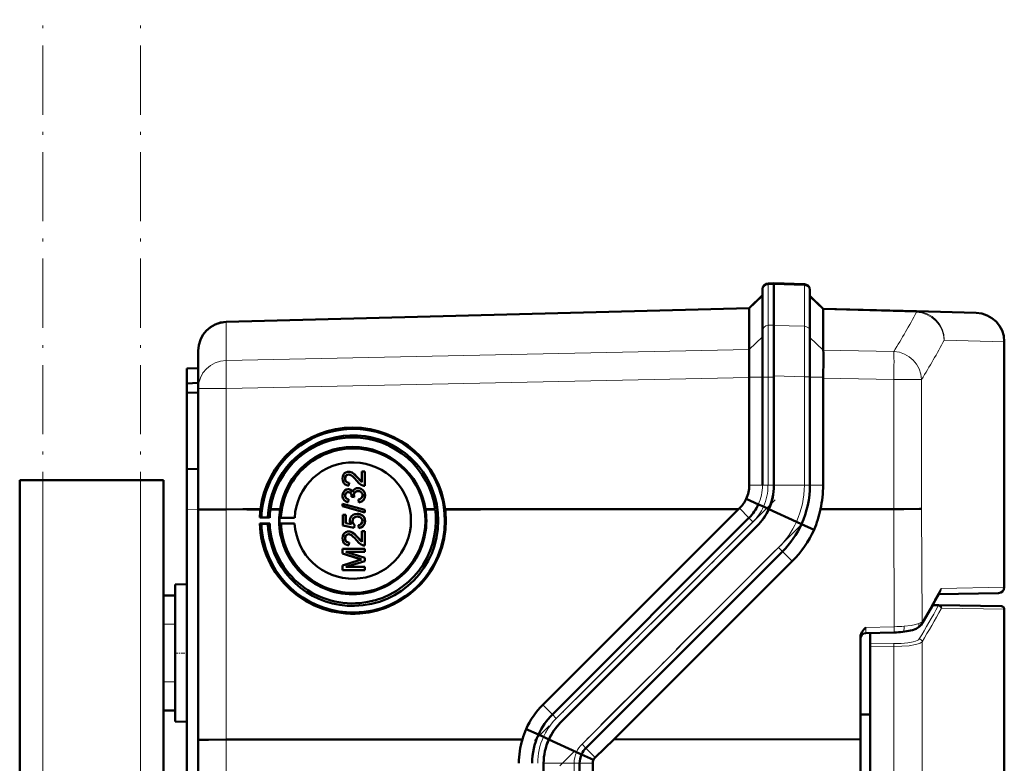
# Model space of a CAD drawing. Extents: x -1358 to 1757, y -1535 to 612.
# Tile 63 of 84: x 437 to 608, y 482 to 612. Entities that reach past the tile are written whole.
import ezdxf

# ---------------------------------------------------------------- set-up
doc = ezdxf.new("R2010")
doc.units = 0
doc.linetypes.add('DASHDOT', pattern=[18.5, 12, -3, 0.5, -3])

msp = doc.modelspace()

# ---------------------------------------------------------------- linework, layer by layer
at = {"color": 7, "linetype": 'DASHDOT', "lineweight": 18}
for p, q in [((440.79, -348.42), (440.79, 611.58)), ((457.79, -348.42), (457.79, 611.58)), ((567.98, 528.18), (526.19, 486.39)), ((572.39, 523.76), (530.6, 481.97))]:
    msp.add_line(p, q, dxfattribs=at)
at = {"color": 7, "lineweight": 50}
for p, q in [((565.79, 564.79), (565.79, 564.58)), ((565.79, 564.58), (565.79, 557.52)), ((567.79, 565.83), (566.76, 565.79)), ((567.79, 565.83), (567.79, 565.59)), ((573.07, 565.64), (567.79, 565.83)), ((567.79, 565.83), (567.79, 565.59)), ((567.79, 565.59), (567.79, 558.49)), ((567.79, 565.59), (567.79, 558.53)), ((574.04, 564.64), (574.04, 564.44)), ((574.04, 564.44), (574.04, 557.37)), ((563.49, 561.46), (565.79, 563.76)), ((576.33, 561.35), (574.04, 563.64)), ((472.66, 559.09), (563.49, 561.46)), ((563.49, 561.34), (563.49, 554.3)), ((576.33, 561.35), (592.53, 560.93)), ((576.33, 561.23), (576.33, 554.21)), ((576.33, 561.23), (576.33, 561.23)), ((592.53, 560.93), (602.92, 560.66)), ((565.79, 557.52), (565.79, 549.52)), ((567.79, 558.53), (567.79, 549.52)), ((567.79, 549.72), (567.79, 558.49)), ((574.04, 549.58), (574.04, 557.37)), ((467.79, 547.54), (467.79, 554.09)), ((563.49, 554.28), (563.48, 553.98)), ((563.49, 554.28), (563.49, 554.3)), ((607.79, 513), (607.79, 555.66)), ((465.79, 551.01), (467.79, 551.08)), ((465.79, 551.01), (465.79, 548.41)), ((563.47, 551.12), (563.49, 549.52)), ((563.49, 549.43), (563.49, 549.52)), ((563.49, 549.43), (563.49, 530.72)), ((565.79, 549.52), (565.79, 530.72)), ((567.79, 549.72), (567.79, 530.72)), ((567.79, 549.52), (567.79, 530.72)), ((574.04, 549.58), (574.04, 530.72)), ((576.33, 549.34), (576.33, 549.52)), ((576.33, 549.34), (576.33, 530.72)), ((465.79, 548.41), (467.79, 548.51)), ((465.79, 548.41), (465.79, 546.81)), ((467.79, 526.48), (467.79, 547.54)), ((465.79, 546.81), (465.79, 533.51)), ((465.79, 546.81), (467.79, 546.78)), ((465.79, 533.51), (467.79, 533.58)), ((465.79, 526.51), (465.79, 533.51)), ((493.3, 531.89), (493.31, 531.88)), ((493.93, 532.59), (493.94, 532.59)), ((494.31, 533.02), (494.32, 533.02)), ((495.5, 532.01), (495.51, 532.01)), ((495.51, 532.01), (496.22, 531.25)), ((496.22, 531.25), (496.22, 533.13)), ((496.22, 533.13), (496.71, 533.13)), ((496.71, 533.13), (496.71, 530.61)), ((496.71, 533.13), (496.72, 533.13)), ((496.72, 533.13), (496.72, 530.61)), ((436.79, -87.12), (436.79, 531.58)), ((440.79, 531.58), (436.79, 531.58)), ((457.79, 531.58), (440.79, 531.58)), ((461.79, 531.58), (457.79, 531.58)), ((461.79, 511.58), (461.79, 531.58)), ((493.6, 530.73), (493.61, 530.73)), ((494, 531.16), (493.95, 530.66)), ((494, 531.15), (493.95, 530.66)), ((493.95, 530.66), (493.95, 530.66)), ((494, 531.16), (494, 531.15)), ((495.94, 530.16), (495.95, 530.16)), ((496.37, 530.67), (496.38, 530.66)), ((496.71, 530.61), (496.72, 530.61)), ((493.3, 528.94), (493.31, 528.94)), ((493.85, 529.53), (493.86, 529.52)), ((494.09, 529.98), (494.1, 529.98)), ((494.44, 528.73), (494.44, 528.81)), ((494.88, 528.68), (494.44, 528.73)), ((494.44, 528.73), (494.45, 528.73)), ((494.89, 528.68), (494.45, 528.73)), ((494.83, 529), (494.84, 529)), ((494.88, 528.68), (494.89, 528.68)), ((495.55, 529.73), (495.56, 529.72)), ((496.76, 528.95), (496.77, 528.95)), ((492.86, 527.52), (496.71, 526.43)), ((492.86, 527.11), (492.86, 527.52)), ((496.71, 526.02), (492.86, 527.11)), ((492.86, 527.11), (492.87, 527.1)), ((496.72, 526.02), (492.87, 527.1)), ((493.62, 527.85), (493.63, 527.85)), ((493.9, 528.29), (493.85, 527.8)), ((493.9, 528.29), (493.85, 527.8)), ((493.85, 527.8), (493.85, 527.8)), ((493.9, 528.29), (493.9, 528.29)), ((495.67, 527.75), (495.62, 528.24)), ((495.67, 527.75), (495.68, 527.75)), ((561.64, 526.57), (561.79, 526.72)), ((565.08, 527.41), (562.98, 528.36)), ((565.96, 527.01), (565.08, 527.41)), ((566.9, 526.58), (565.96, 527.01)), ((465.79, 526.51), (465.79, 437.51)), ((467.79, 486.49), (467.79, 526.48)), ((472.66, 526.54), (475.57, 526.55)), ((475.57, 526.56), (475.57, 526.55)), ((478.61, 526.56), (475.57, 526.56)), ((476.23, 526.55), (478.61, 526.55)), ((476.23, 526.54), (478.61, 526.54)), ((478.76, 525.12), (478.49, 525.1)), ((478.49, 525.1), (480.2, 525.1)), ((479.88, 525.11), (478.76, 525.12)), ((480.2, 525.1), (479.88, 525.11)), ((480.32, 526.55), (482.02, 526.55)), ((480.32, 526.54), (482.02, 526.54)), ((480.33, 526.56), (482.02, 526.56)), ((482.18, 525.11), (481.93, 525.09)), ((481.93, 525.09), (484.54, 525.09)), ((484.54, 525.09), (482.18, 525.11)), ((492.91, 525.58), (493.4, 525.58)), ((492.91, 523.75), (492.91, 525.58)), ((493.4, 525.58), (493.4, 524.15)), ((493.4, 525.58), (493.41, 525.57)), ((493.41, 525.57), (493.41, 524.15)), ((495.42, 525.28), (495.43, 525.28)), ((495.89, 525.7), (495.89, 525.69)), ((496.29, 525.48), (496.3, 525.48)), ((496.71, 526.43), (496.71, 526.02)), ((496.71, 526.43), (496.72, 526.43)), ((496.71, 526.02), (496.72, 526.02)), ((496.72, 526.43), (496.72, 526.02)), ((507.26, 526.56), (508.95, 526.56)), ((508.95, 526.56), (507.26, 526.56)), ((507.26, 526.54), (508.95, 526.54)), ((508.95, 526.56), (508.95, 526.56)), ((510.67, 526.56), (516.84, 526.56)), ((510.67, 526.56), (525.08, 526.56)), ((510.67, 526.54), (516.84, 526.54)), ((516.84, 526.54), (516.84, 526.56)), ((525.08, 526.56), (561.64, 526.57)), ((527.65, 492.58), (561.64, 526.57)), ((563.45, 525.06), (529.31, 490.92)), ((571.69, 524.39), (566.88, 526.58)), ((575.86, 526.58), (588.6, 526.58)), ((478.49, 524.08), (478.76, 524.02)), ((480.21, 524.08), (478.49, 524.08)), ((478.76, 524.02), (479.88, 524.04)), ((479.88, 524.04), (480.21, 524.08)), ((481.93, 524.09), (482.17, 524.03)), ((484.54, 524.09), (481.93, 524.09)), ((482.17, 524.03), (484.54, 524.09)), ((494.88, 523.35), (492.91, 523.75)), ((492.91, 523.75), (492.92, 523.75)), ((494.89, 523.35), (492.92, 523.75)), ((493.4, 524.15), (494.4, 523.96)), ((494.59, 524.51), (494.6, 524.5)), ((494.93, 523.85), (494.88, 523.35)), ((494.88, 523.35), (494.89, 523.35)), ((494.94, 523.85), (494.89, 523.35)), ((494.93, 523.85), (494.94, 523.85)), ((495.67, 523.3), (495.62, 523.8)), ((495.67, 523.3), (495.68, 523.3)), ((496.76, 524.5), (496.77, 524.5)), ((564.86, 523.65), (530.72, 489.51)), ((564.86, 523.65), (530.72, 489.51)), ((572.57, 523.99), (571.69, 524.39)), ((574.75, 523), (572.57, 523.99)), ((493.93, 522.22), (493.94, 522.22)), ((494.31, 522.65), (494.32, 522.65)), ((495.5, 521.64), (495.51, 521.64)), ((495.51, 521.64), (496.22, 520.88)), ((496.22, 520.88), (496.22, 522.76)), ((496.22, 522.76), (496.71, 522.76)), ((496.71, 522.76), (496.71, 520.24)), ((496.71, 522.76), (496.72, 522.76)), ((496.72, 522.76), (496.72, 520.24)), ((493.3, 521.52), (493.31, 521.51)), ((493.6, 520.36), (493.61, 520.36)), ((494, 520.79), (493.95, 520.29)), ((494, 520.78), (493.95, 520.29)), ((493.95, 520.29), (493.95, 520.29)), ((494, 520.79), (494, 520.78)), ((496.37, 520.29), (496.38, 520.29)), ((496.71, 520.24), (496.72, 520.24)), ((492.86, 519.7), (496.71, 519.7)), ((492.86, 518.89), (492.86, 519.7)), ((495.52, 518.04), (492.86, 518.89)), ((492.86, 518.89), (492.87, 518.89)), ((495.52, 518.03), (492.87, 518.89)), ((493.45, 519.16), (496.71, 518.13)), ((496.71, 519.16), (493.45, 519.16)), ((496.72, 519.15), (493.46, 519.15)), ((496.71, 519.7), (496.71, 519.16)), ((496.71, 519.7), (496.72, 519.7)), ((496.71, 519.16), (496.72, 519.15)), ((496.72, 519.7), (496.72, 519.15)), ((569.28, 519.23), (535.14, 485.09)), ((492.86, 516.81), (495.56, 517.67)), ((492.86, 515.99), (492.86, 516.81)), ((496.71, 517.56), (493.45, 516.54)), ((493.45, 516.54), (496.71, 516.54)), ((496.72, 517.56), (493.46, 516.54)), ((495.52, 518.04), (495.52, 518.03)), ((496.71, 518.13), (496.71, 517.56)), ((496.71, 518.13), (496.72, 518.13)), ((496.71, 517.56), (496.72, 517.56)), ((496.71, 516.54), (496.71, 516)), ((496.71, 516.54), (496.72, 516.54)), ((496.72, 518.13), (496.72, 517.56)), ((496.72, 516.54), (496.72, 515.99)), ((570.96, 517.54), (540, 486.58)), ((496.71, 516), (492.86, 515.99)), ((492.86, 515.99), (492.87, 515.99)), ((496.72, 515.99), (492.87, 515.99)), ((496.71, 516), (496.72, 515.99)), ((463.79, 513.47), (465.79, 513.52)), ((463.79, 513.47), (465.79, 513.52)), ((463.79, 489.68), (463.79, 513.47)), ((461.79, 511.58), (463.79, 511.58)), ((461.79, 506.58), (461.79, 511.58)), ((463.79, 506.58), (463.79, 511.58)), ((606.8, 512), (596.38, 511.81)), ((595.34, 509.92), (596.44, 509.9)), ((596.44, 509.9), (607.3, 509.71)), ((607.79, 509.21), (607.79, 438.09)), ((461.79, 506.58), (461.79, 496.58)), ((463.79, 506.58), (463.79, 496.58)), ((583.76, 505.05), (588.68, 505.17)), ((584.5, 505.07), (584.5, 503.28)), ((582.79, 486.6), (582.79, 504.31)), ((584.5, 502.79), (584.5, 503.28)), ((584.5, 502.79), (584.5, 370.38)), ((461.79, 491.58), (461.79, 496.58)), ((463.79, 491.58), (463.79, 496.58)), ((461.79, 381.58), (461.79, 491.58)), ((461.79, 491.58), (463.79, 491.58)), ((582.79, 490.9), (584.5, 490.91)), ((463.79, 489.68), (465.79, 489.63)), ((526.87, 487.41), (524.73, 488.38)), ((527.76, 487.01), (526.88, 487.41)), ((467.79, 386.66), (467.79, 486.49)), ((524.1, 486.58), (472.66, 486.56)), ((528.7, 486.58), (527.76, 487.01)), ((533.48, 484.39), (528.67, 486.58)), ((540, 486.58), (536.76, 483.46)), ((582.79, 486.6), (540, 486.58)), ((582.79, 386.56), (582.79, 486.6)), ((534.37, 483.99), (533.48, 484.39)), ((536.46, 483.04), (534.37, 483.99)), ((527.79, 390.72), (527.79, 482.44)), ((534.04, 390.72), (534.04, 482.44)), ((536.33, 482.44), (536.33, 390.72))]:
    msp.add_line(p, q, dxfattribs=at)
at = {"color": 7, "lineweight": 18}
for p, q in [((566.76, 565.79), (566.76, 565.55)), ((566.76, 565.55), (567.79, 565.59)), ((566.76, 565.55), (566.76, 558.5)), ((573.07, 565.41), (567.79, 565.59)), ((573.07, 565.64), (573.07, 565.41)), ((573.07, 565.41), (573.07, 558.34)), ((563.49, 561.34), (565.79, 563.58)), ((576.33, 561.23), (574.04, 563.46)), ((563.49, 561.34), (472.66, 558.96)), ((592.53, 560.8), (576.33, 561.23)), ((472.66, 559.09), (472.66, 558.96)), ((472.66, 552.41), (472.66, 558.96)), ((567.79, 558.53), (566.76, 558.5)), ((566.76, 558.5), (566.76, 549.52)), ((567.79, 558.49), (573.07, 558.34)), ((563.49, 554.28), (565.79, 556.52)), ((576.33, 554.17), (574.04, 556.4)), ((607.79, 555.66), (597.36, 555.93)), ((472.66, 552.41), (563.49, 554.3)), ((576.33, 554.21), (588.61, 553.96)), ((563.49, 549.43), (472.66, 547.54)), ((563.49, 549.52), (565.79, 549.52)), ((565.79, 549.52), (566.76, 549.52)), ((566.76, 549.52), (566.76, 530.72)), ((566.76, 549.52), (567.79, 549.52)), ((573.07, 549.58), (567.79, 549.72)), ((573.07, 549.58), (573.07, 530.72)), ((573.07, 549.58), (574.04, 549.58)), ((576.33, 549.52), (574.04, 549.52)), ((588.61, 549.09), (576.33, 549.34)), ((588.61, 526.58), (588.61, 549.09)), ((593.43, 549.09), (588.61, 549.09)), ((593.43, 549.09), (593.43, 526.65)), ((472.66, 547.54), (467.79, 547.54)), ((472.66, 526.54), (472.66, 547.54)), ((440.79, -87.12), (440.79, 531.58)), ((457.79, -87.12), (457.79, 531.58)), ((565.79, 530.72), (563.49, 530.72)), ((565.79, 530.72), (566.76, 530.72)), ((566.76, 530.72), (567.79, 530.72)), ((573.07, 530.72), (567.79, 530.72)), ((573.07, 530.72), (574.04, 530.72)), ((576.33, 530.72), (574.04, 530.72)), ((563.45, 525.06), (561.79, 526.72)), ((565.08, 527.41), (565.08, 527.41)), ((467.79, 526.58), (465.79, 526.51)), ((472.66, 486.56), (472.66, 526.54)), ((563.45, 525.06), (564.13, 524.38)), ((588.68, 506.15), (588.6, 526.58)), ((593.43, 526.65), (593.5, 507.03)), ((564.13, 524.38), (529.99, 490.24)), ((572.57, 523.99), (572.57, 523.99)), ((568.6, 519.91), (534.45, 485.77)), ((568.6, 519.91), (569.28, 519.23)), ((570.96, 517.54), (569.28, 519.23)), ((596.85, 512.81), (607.79, 513)), ((596.32, 509.77), (595.27, 509.79)), ((607.79, 509.21), (596.93, 509.4)), ((461.79, 506.58), (463.79, 506.58)), ((583.76, 506.03), (588.68, 506.15)), ((584.5, 503.28), (588.63, 503.22)), ((588.63, 502.73), (584.5, 502.79)), ((593.5, 503.55), (593.5, 369.62)), ((588.63, 370.44), (588.63, 502.73)), ((461.79, 496.58), (463.79, 496.58)), ((529.31, 490.92), (527.65, 492.58)), ((529.31, 490.92), (529.99, 490.24)), ((526.88, 487.41), (526.87, 487.41)), ((472.66, 386.6), (472.66, 486.56)), ((534.45, 485.77), (535.14, 485.09)), ((534.37, 483.99), (534.37, 483.99)), ((536.76, 483.46), (535.14, 485.09)), ((533.07, 482.44), (527.79, 482.44)), ((533.07, 390.72), (533.07, 482.44)), ((533.07, 482.44), (534.04, 482.44)), ((536.33, 482.44), (534.04, 482.44))]:
    msp.add_line(p, q, dxfattribs=at)
at = {"color": 7, "linetype": 'DASHDOT', "lineweight": 18, "ltscale": 0.060001}
for p, q in [((461.59, 506.58), (463.99, 506.58)), ((463.59, 501.58), (465.99, 501.58)), ((461.59, 496.58), (463.99, 496.58))]:
    msp.add_line(p, q, dxfattribs=at)
at = {"color": 7, "lineweight": 18}
for points in [[(573.07, 558.34), (573.08, 555.22), (573.07, 549.58)], [(590.4, 506.24), (591.62, 506.39), (592.39, 506.54), (592.96, 506.71)], [(592.96, 506.71), (593.3, 506.87), (593.5, 507.03)], [(583.76, 506.03), (583.75, 505.15), (583.76, 505.07), (583.76, 505.06), (583.76, 505.06), (583.76, 505.05)], [(588.63, 503.22), (589.86, 503.24), (591.02, 503.35), (591.99, 503.53), (592.37, 503.64), (592.66, 503.76), (592.88, 503.9), (593.01, 504.04)], [(593.5, 503.55), (593.38, 503.43), (593.2, 503.32), (592.85, 503.17), (592.38, 503.05), (591.27, 502.86), (589.97, 502.76), (588.63, 502.73)], [(529.99, 490.24), (529.46, 489.67), (528.97, 489.06), (528.52, 488.42), (528.12, 487.73), (527.76, 487.01)]]:
    msp.add_lwpolyline(points, dxfattribs=at)
at = {"color": 7, "lineweight": 50}
for points in [[(576.33, 549.52), (576.39, 552.5), (576.37, 553.72), (576.33, 554.17)], [(509.49, 524.58), (509.42, 525.99), (509.22, 527.38), (508.93, 528.59), (508.54, 529.78), (508.18, 530.66), (507.62, 531.78), (506.88, 532.97), (506.15, 533.94), (505.6, 534.57), (504.66, 535.51), (503.67, 536.34), (502.49, 537.16), (501.55, 537.7), (500.39, 538.24), (499.06, 538.72), (497.71, 539.07), (496.79, 539.23), (495.46, 539.36), (494.13, 539.37), (493.04, 539.29), (491.73, 539.09), (490.8, 538.87), (489.89, 538.59), (489.29, 538.37), (488.64, 538.1), (487.5, 537.53), (487.01, 537.25), (485.81, 536.43), (484.68, 535.5), (483.78, 534.6), (482.96, 533.63), (482.42, 532.87), (481.69, 531.69), (481.08, 530.44), (480.63, 529.26), (480.29, 528.06), (480.04, 526.82), (479.94, 525.96), (479.88, 525.11)], [(492.86, 531.9), (492.9, 532.25), (493.03, 532.59), (493.2, 532.8), (493.41, 532.96), (493.75, 533.07), (493.92, 533.08)], [(493.6, 530.73), (493.33, 530.86), (493.11, 531.06), (492.96, 531.32), (492.9, 531.53), (492.86, 531.9)], [(493.93, 532.59), (493.72, 532.56), (493.54, 532.45), (493.4, 532.29), (493.33, 532.09), (493.3, 531.89)], [(493.3, 531.89), (493.37, 531.54), (493.46, 531.39), (493.59, 531.27), (493.74, 531.2)], [(493.94, 532.59), (493.73, 532.55), (493.58, 532.47), (493.45, 532.34), (493.36, 532.19), (493.31, 531.88)], [(493.31, 531.88), (493.34, 531.66), (493.4, 531.49), (493.57, 531.29), (493.75, 531.19)], [(495.27, 531.55), (494.97, 531.9), (494.66, 532.22), (494.42, 532.41), (494.15, 532.55)], [(494.31, 533.02), (494.6, 532.88), (494.97, 532.59), (495.3, 532.25), (495.5, 532.01)], [(494.32, 533.02), (494.56, 532.91), (494.82, 532.73), (495.23, 532.33), (495.51, 532.01)], [(495.5, 532.01), (495.91, 531.53), (496.22, 531.25)], [(494.6, 529.5), (494.69, 529.74), (494.84, 529.95), (495.05, 530.11), (495.3, 530.19), (495.55, 530.22)], [(496.37, 530.67), (496.11, 530.78), (495.75, 531.03), (495.27, 531.55)], [(495.94, 530.16), (496.15, 530.06), (496.34, 529.92), (496.55, 529.69), (496.66, 529.48), (496.73, 529.26), (496.76, 528.95)], [(495.95, 530.16), (496.18, 530.05), (496.38, 529.89), (496.55, 529.69), (496.72, 529.33), (496.77, 528.95)], [(492.86, 528.93), (492.9, 529.25), (493.03, 529.55), (493.24, 529.8), (493.52, 529.97), (493.84, 530.02)], [(493.62, 527.85), (493.37, 527.97), (493.15, 528.15), (493.02, 528.32), (492.93, 528.51), (492.87, 528.79), (492.86, 528.93)], [(493.85, 529.53), (493.68, 529.5), (493.52, 529.42), (493.35, 529.2), (493.3, 528.94)], [(493.3, 528.94), (493.34, 528.7), (493.42, 528.56), (493.53, 528.44), (493.74, 528.33)], [(493.86, 529.52), (493.69, 529.5), (493.47, 529.36), (493.34, 529.15), (493.31, 528.94)], [(493.31, 528.94), (493.34, 528.75), (493.41, 528.58), (493.53, 528.44), (493.75, 528.33)], [(494.44, 528.81), (494.41, 529.06), (494.35, 529.21), (494.26, 529.36), (494.05, 529.5)], [(494.09, 529.98), (494.26, 529.91), (494.4, 529.79), (494.6, 529.5)], [(494.1, 529.98), (494.39, 529.81), (494.51, 529.66), (494.6, 529.51)], [(495.55, 529.73), (495.32, 529.69), (495.12, 529.59), (495.03, 529.52), (494.9, 529.33), (494.84, 529.11), (494.83, 529)], [(495.56, 529.72), (495.33, 529.69), (495.16, 529.61), (494.96, 529.42), (494.85, 529.14), (494.84, 529)], [(495.62, 528.24), (495.84, 528.3), (496.04, 528.4), (496.25, 528.65), (496.32, 528.97)], [(496.76, 528.95), (496.72, 528.59), (496.57, 528.27), (496.33, 528), (496.18, 527.9), (495.84, 527.78), (495.67, 527.75)], [(496.77, 528.95), (496.73, 528.6), (496.64, 528.37), (496.5, 528.16), (496.23, 527.92), (495.88, 527.78), (495.68, 527.75)], [(496.32, 528.97), (496.3, 529.15), (496.24, 529.33), (496.13, 529.48), (495.91, 529.65), (495.82, 529.68)], [(467.79, 526.48), (467.79, 526.48), (467.79, 526.48), (467.8, 526.48), (467.86, 526.49), (468.42, 526.51), (469.59, 526.53), (472.66, 526.54)], [(494.14, 524.64), (494.2, 525.01), (494.39, 525.34), (494.68, 525.59), (495.02, 525.73), (495.39, 525.77)], [(495.42, 525.28), (495.16, 525.25), (495.04, 525.22), (494.81, 525.09), (494.73, 524.99), (494.62, 524.76), (494.59, 524.51)], [(495.43, 525.28), (495.17, 525.25), (494.91, 525.15), (494.7, 524.95), (494.63, 524.76), (494.6, 524.5)], [(496.32, 524.5), (496.27, 524.79), (496.18, 524.96), (496.05, 525.09), (495.8, 525.22)], [(496.29, 525.48), (496.53, 525.24), (496.65, 525.05), (496.72, 524.84), (496.76, 524.5)], [(496.3, 525.48), (496.46, 525.33), (496.6, 525.15), (496.7, 524.94), (496.75, 524.72), (496.77, 524.5)], [(590.32, 526.59), (593.07, 526.63), (593.43, 526.65)], [(494.4, 523.96), (494.24, 524.21), (494.15, 524.49), (494.14, 524.64)], [(494.59, 524.51), (494.64, 524.2), (494.76, 524), (494.93, 523.85)], [(494.6, 524.5), (494.61, 524.35), (494.72, 524.06), (494.94, 523.85)], [(495.62, 523.8), (495.84, 523.85), (496.04, 523.94), (496.12, 524.01), (496.29, 524.29), (496.32, 524.5)], [(496.76, 524.5), (496.75, 524.32), (496.66, 523.98), (496.58, 523.82), (496.33, 523.55), (496.02, 523.38), (495.67, 523.3)], [(496.77, 524.5), (496.73, 524.14), (496.57, 523.8), (496.31, 523.52), (496.08, 523.4), (495.68, 523.3)], [(492.86, 521.53), (492.9, 521.88), (493.03, 522.21), (493.2, 522.42), (493.41, 522.59), (493.75, 522.7), (493.92, 522.71)], [(493.93, 522.22), (493.72, 522.18), (493.54, 522.08), (493.4, 521.92), (493.33, 521.72), (493.3, 521.52)], [(493.94, 522.22), (493.73, 522.18), (493.58, 522.1), (493.45, 521.97), (493.36, 521.82), (493.31, 521.51)], [(495.27, 521.18), (494.97, 521.52), (494.66, 521.85), (494.42, 522.04), (494.15, 522.18)], [(494.31, 522.65), (494.6, 522.51), (494.97, 522.22), (495.3, 521.88), (495.5, 521.64)], [(494.32, 522.65), (494.56, 522.54), (494.82, 522.36), (495.23, 521.96), (495.51, 521.64)], [(495.5, 521.64), (495.91, 521.16), (496.22, 520.88)], [(493.6, 520.36), (493.33, 520.49), (493.11, 520.69), (492.96, 520.95), (492.9, 521.16), (492.86, 521.53)], [(493.3, 521.52), (493.37, 521.17), (493.46, 521.02), (493.59, 520.9), (493.74, 520.82)], [(493.31, 521.51), (493.34, 521.29), (493.4, 521.12), (493.57, 520.92), (493.75, 520.82)], [(496.37, 520.29), (496.11, 520.41), (495.75, 520.66), (495.27, 521.18)], [(593.36, 506.51), (593.09, 506.18), (592.68, 505.9), (592.49, 505.81)], [(582.79, 504.31), (582.82, 504.62), (582.91, 504.91), (583.06, 505.2), (583.41, 505.66), (583.76, 506.03)], [(592.49, 505.81), (591.82, 505.57), (590.85, 505.36), (590.14, 505.27)], [(530.72, 489.51), (530.24, 488.99), (529.8, 488.44), (529.39, 487.86), (529.03, 487.23), (528.7, 486.58)], [(467.79, 486.49), (467.79, 486.49), (467.79, 486.49), (467.8, 486.5), (467.86, 486.5), (468.42, 486.52), (469.59, 486.54), (472.66, 486.56)]]:
    msp.add_lwpolyline(points, dxfattribs=at)
for centre, radius, start, end in [((566.79, 564.79), 1, 92, 180), ((573.04, 564.64), 1, 0, 88), ((602.79, 555.66), 5, 0, 88.5), ((472.79, 554.09), 5, 91.5, 180), ((494.64, 524.61), 16.15, 6.9564, 173.0436), ((494.7, 524.57), 15.94, 359.9991, 133.5258), ((494.64, 524.56), 14.45, 7.965, 172.0349), ((494.64, 524.6), 12.77, 8.8275, 171.1724), ((494.71, 524.56), 12.55, 77.6984, 177.5213), ((494.71, 524.56), 15.96, 133.5177, 178.0139), ((494.71, 524.57), 12.54, 0.013, 77.6766), ((493.92, 531.86), 1.22, 71.416, 89.9785), ((493.92, 531.88), 0.712, 71.1045, 89.7698), ((493.93, 531.88), 0.709, 71.4625, 89.7956), ((494.07, 532.19), 1.53, 252.0665, 265.2731), ((494.08, 532.19), 1.53, 252.0738, 265.2685), ((493.99, 531.96), 0.804, 252.5173, 270.6985), ((495.57, 529.03), 1.19, 71.6978, 90.7047), ((496.68, 531.59), 0.972, 251.216, 271.7364), ((496.69, 531.58), 0.973, 251.2257, 271.7309), ((557.8, 530.72), 5.69, 335.4939, 0.0252), ((557.9, 530.72), 9.88, 335.2248, 0.0026), ((557.67, 530.72), 10.12, 335.8313, 359.9948), ((557.84, 530.72), 16.19, 335.437, 0.0015), ((557.79, 530.72), 18.54, 347.0991, 0.0004), ((493.84, 529.21), 0.815, 72.179, 90.3814), ((493.86, 528.9), 0.625, 72.329, 90.8793), ((493.87, 528.89), 0.634, 73.0345, 90.7871), ((496.07, 529.05), 1.24, 182.0274, 197.0138), ((496.08, 529.04), 1.24, 181.999, 197.0346), ((495.56, 528.87), 0.86, 71.8999, 90.5102), ((495.56, 528.86), 0.859, 72.0728, 90.5088), ((494.16, 529.52), 1.75, 252.2239, 259.8155), ((494.17, 529.55), 1.79, 252.3357, 259.7452), ((494.05, 529.28), 0.998, 252.3354, 261.3286), ((557.78, 530.88), 5.78, 313.9422, 334.1191), ((557.72, 530.78), 8.09, 315.0122, 335.3255), ((494.65, 524.55), 16.17, 172.9148, 178.0694), ((494.65, 524.64), 14.45, 172.4425, 178.2107), ((494.65, 524.56), 12.79, 171.0625, 179.8847), ((495.41, 524.23), 1.55, 71.9099, 90.5756), ((495.44, 524.08), 1.21, 72.5659, 90.8378), ((495.44, 524.07), 1.21, 72.864, 90.8167), ((495.46, 524.42), 1.35, 51.9924, 71.6896), ((495.47, 524.41), 1.35, 51.999, 71.6506), ((494.63, 524.58), 12.79, 0.0635, 8.8594), ((494.63, 524.66), 14.45, 359.7065, 7.4796), ((494.63, 524.57), 16.17, 0.0626, 7.0057), ((557.91, 530.6), 9.82, 314.9833, 335.8458), ((557.66, 530.85), 10.18, 315.022, 335.211), ((557.82, 530.21), 18.4, 336.9429, 348.6327), ((587.87, 878.43), 351.85, 270.1202, 270.3992), ((494.63, 524.55), 16.14, 181.6629, 274.3889), ((494.67, 524.57), 14.8, 182.0365, 193.1576), ((494.63, 524.64), 14.43, 182.2328, 274.9104), ((494.63, 524.56), 12.77, 179.8723, 270.0038), ((494.71, 524.56), 12.55, 182.4194, 193.5066), ((494.63, 524.58), 12.79, 270.0139, 0.0575), ((494.67, 524.58), 14.81, 270.9979, 359.999), ((494.69, 524.57), 15.95, 270.964, 0.0057), ((494.7, 524.57), 12.55, 271.1756, 0.0047), ((494.62, 524.57), 16.17, 274.3928, 0.0565), ((494.62, 524.67), 14.45, 274.9142, 359.688), ((557.85, 530.66), 16.16, 314.9955, 335.6224), ((494.7, 524.56), 12.54, 193.4987, 271.1604), ((493.92, 521.49), 1.22, 71.416, 89.9785), ((493.92, 521.51), 0.712, 71.1045, 89.7698), ((493.93, 521.51), 0.709, 71.4625, 89.7956), ((557.77, 530.73), 18.66, 315.0077, 335.5133), ((494.7, 524.56), 15.94, 193.0735, 270.9484), ((494.68, 524.57), 14.8, 193.1459, 270.9829), ((494.07, 521.82), 1.53, 252.0665, 265.2731), ((494.08, 521.82), 1.53, 252.0738, 265.2685), ((493.99, 521.59), 0.804, 252.5173, 270.6985), ((496.68, 521.21), 0.972, 251.216, 271.7364), ((496.69, 521.21), 0.973, 251.2257, 271.7309), ((504.13, 544.78), 28.1, 252.1564, 253.4621), ((504.32, 545.4), 28.74, 252.1717, 253.448), ((505.24, 487.23), 31.94, 106.5752, 107.6363), ((490.44, 568.59), 120.2, 328.9047, 332.0096), ((492.9, 567.23), 117.38, 330.7734, 331.828), ((606.79, 513), 1, 270.9993, 360), ((607.29, 509.21), 0.5, 0.0001, 89.0014), ((583.79, 504.06), 1, 91.3563, 180.0007), ((588.3, 522.36), 17.2, 271.2704, 276.1564), ((537.8, 482.43), 14.36, 134.9989, 155.5165), ((537.73, 482.5), 11.91, 135.0034, 155.6664), ((537.91, 482.31), 10.17, 134.9943, 155.212), ((537.76, 482.83), 14.16, 156.9444, 164.6731), ((537.72, 482.44), 11.93, 155.3876, 180.0088), ((537.79, 482.43), 14.3, 163.1695, 179.9984), ((537.92, 482.43), 10.13, 155.8478, 179.9837), ((537.66, 482.44), 9.87, 155.2023, 180.0177), ((537.85, 482.43), 3.82, 155.9472, 179.9755), ((537.84, 482.38), 3.83, 134.9848, 155.1319), ((537.77, 482.44), 1.45, 155.3414, 180.0673), ((537.78, 482.4), 1.47, 133.9021, 154.2563)]:
    msp.add_arc(centre, radius, start, end, dxfattribs=at)
at = {"color": 7, "lineweight": 18}
for centre, radius, start, end in [((494.18, 612.67), 111.19, 328.1267, 332.1928), ((499.17, 607.9), 111.09, 328.0386, 332.1118), ((557.7, 530.72), 8.09, 335.8141, 359.9961), ((557.67, 530.72), 9.08, 335.8634, 359.9942), ((557.9, 530.72), 15.17, 335.3378, 0.0024), ((557.87, 530.72), 16.16, 335.393, 0.002), ((557.69, 530.82), 8.14, 315.0199, 335.2289), ((557.66, 530.85), 9.15, 315.0245, 335.1774), ((557.91, 530.6), 15.12, 314.9894, 335.7267), ((557.88, 530.63), 16.12, 314.9927, 335.6686), ((491.46, 568.61), 119.18, 328.8885, 331.9943), ((595.85, 512.8), 1, 310.857, 0.0707), ((595.74, 512.62), 0.942, 332.0923, 1.7093), ((496.26, 563.69), 113.66, 328.3428, 331.683), ((596.3, 509.27), 0.509, 2.4645, 87.7315), ((596.43, 509.4), 0.498, 359.7444, 88.7602), ((496.77, 563.21), 113.65, 328.334, 331.6749), ((588.22, 530.77), 24.62, 271.0677, 275.0699), ((592.56, 507), 0.94, 329.0127, 1.9615), ((592.99, 503.53), 0.511, 2.6449, 87.3992), ((537.7, 482.52), 11.87, 135.0063, 155.7303), ((537.69, 482.44), 11.9, 155.3223, 180.012), ((537.66, 482.44), 10.91, 155.2364, 180.0152), ((537.9, 482.32), 4.87, 134.9795, 154.9053), ((537.92, 482.43), 4.85, 156.1854, 179.957), ((537.89, 482.43), 3.85, 156.1536, 179.9582), ((537.87, 482.35), 3.87, 134.9802, 154.9373)]:
    msp.add_arc(centre, radius, start, end, dxfattribs=at)
for centre, major_axis, ratio, start_param, end_param in [((566.79, 564.58), (-1, 0), 0.97437, 4.747296, 6.283185), ((573.04, 564.44), (-1, 0), 0.97437, 3.141593, 4.677482), ((592.4, 555.93), (-0.13, -5), 0.992889, 1.59679, 3.141593), ((592.4, 555.93), (0.13, 5), 0.002982, 6.056371, 6.280047), ((592.4, 555.93), (4.42, -2.33), 0.968463, 0.497949, 2.015969), ((472.79, 554.09), (5, 0), 0.97437, 1.596976, 3.141593), ((566.79, 557.52), (-1, 0), 0.97437, 4.747296, 6.283185), ((573.04, 557.37), (1, 0), 0.97437, 0, 1.53589), ((472.79, 547.54), (5, 0), 0.97437, 1.596976, 3.141593), ((472.79, 547.54), (-0.1, 5), 0.026171, 0.226893, 1.570251), ((588.47, 549.09), (0.1, 5), 0.026171, 4.712934, 6.056293), ((588.47, 549.09), (4.25, -2.64), 0.966087, 0.571165, 2.084618), ((596.92, 497.58), (0.07, -15.23), 0.077407, 3.142573, 3.284814), ((596.42, 504.86), (-0.02, -5.04), 0.109518, 3.140139, 3.36604), ((597, 497.87), (0.06, -11.53), 0.076768, 3.139791, 3.281396), ((590.03, 506.26), (0.109, -0.994), 0.366722, 6.283183, 7.790699), ((592.08, 506.72), (0.411, -0.912), 0.863083, 6.282927, 7.473776), ((588.65, 506.17), (0.024, -1), 0.025555, 0.000082, 1.544), ((588.62, 502.73), (-0.007, -0.5), 0.017451, 1.571039, 2.9147)]:
    msp.add_ellipse(centre, major_axis=major_axis, ratio=ratio, start_param=start_param, end_param=end_param, dxfattribs=at)
at = {"color": 7, "lineweight": 50}
for centre, major_axis, ratio, start_param, end_param in [((563.62, 556.47), (-0.13, 5), 0.002982, 0.002566, 0.226815), ((576.2, 556.36), (0.13, 5), 0.002982, 6.061466, 6.27809), ((576.2, 549.34), (0.1, 5), 0.026171, 6.020704, 6.056293), ((563.62, 549.43), (0.1, -5), 0.026171, 3.569847, 4.039686), ((563.63, 549.43), (0.1, -5), 0.026171, 4.039686, 4.366294), ((494.64, 524.59), (-3.2, -9.59), 0.999619, 1.892589, 4.984473), ((494.64, 524.59), (5.11, 15.33), 0.999619, 1.769783, 1.770866), ((494.64, 524.59), (-4.57, -13.71), 0.999619, 4.896843, 4.898057), ((494.65, 524.58), (4.03, 12.08), 0.999619, 1.852679, 1.931219), ((494.64, 524.59), (4.04, 12.12), 0.999619, 1.737126, 1.738502), ((494.64, 524.59), (-4.04, -12.12), 0.999619, 2.046218, 2.04711), ((494.64, 524.59), (4.04, 12.12), 0.999619, 5.188702, 5.189186), ((494.64, 524.59), (-4.57, -13.71), 0.999619, 2.028257, 2.029083), ((494.64, 524.59), (5.11, 15.33), 0.999619, 5.155447, 5.15653), ((494.7, 524.57), (5.04, 15.13), 0.999619, 1.926831, 2.120926), ((494.64, 524.59), (-3.2, -9.59), 0.999619, 5.083433, 8.175545), ((494.71, 524.56), (3.97, 11.9), 0.999619, 5.03437, 5.034599), ((494.66, 524.58), (4.69, 14.07), 0.999619, 5.033887, 5.034181), ((494.7, 524.57), (5.04, 15.13), 0.999619, 5.034181, 5.034455)]:
    msp.add_ellipse(centre, major_axis=major_axis, ratio=ratio, start_param=start_param, end_param=end_param, dxfattribs=at)

doc.saveas('drawing.dxf')
